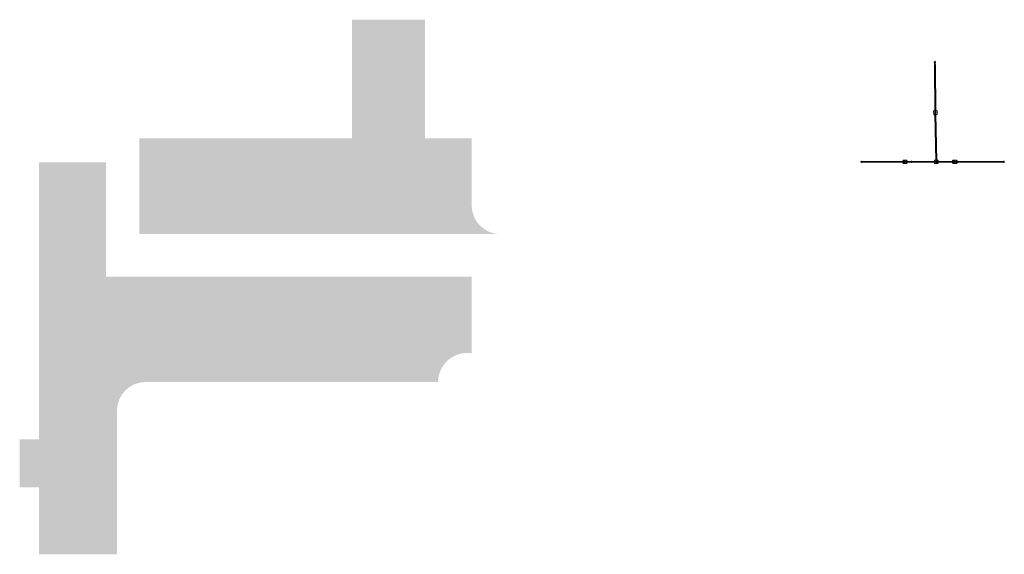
# Model space of a CAD drawing. Header units: inches. Extents: x 1156 to 71303, y -52654 to 51.
# Tile 65 of 151: x 50893 to 56036, y -44779 to -41986. Entities that reach past the tile are written whole.
import ezdxf

# ---------------------------------------------------------------- set-up
doc = ezdxf.new("R2010")
doc.units = ezdxf.units.IN
doc.header["$MEASUREMENT"] = 0
doc.layers.get('0').update_dxf_attribs({"lineweight": 0})
doc.layers.add('--ogr.-panele', color=252, linetype='Continuous', lineweight=0)
doc.layers.add('p--szraf-podjazd', color=251, linetype='Continuous', lineweight=0)

# ---------------------------------------------------------------- blocks, each defined once
blk = doc.blocks.new('panel vega- omega')
at = {"ltscale": 25.4}
for p, q in [((-2.2, 3.9), (-6.2, 3.9)), ((-6.2, 2.5), (-2.2, 2.5)), ((-5.3, 3.7), (-2.9, 3.7)), ((-2.9, 2.7), (-5.3, 2.7)), ((-4.6, 3.9), (-4.9, 3.9)), ((-4.9, 2.7), (-4.8, 2.7)), ((-4.9, 2.5), (-4.6, 2.5)), ((-4.8, 2.5), (-4.8, 2)), ((-2.9, 3.2), (-4.5, 3.2)), ((-4.4, 2.7), (-2, 2.7)), ((-2, 3.7), (-2.9, 3.7)), ((-2.8, 2), (-2.8, 2.5)), ((-2.2, 6.4), (2.2, 6.4)), ((-2.2, 3.9), (-2.2, 6.4)), ((2.2, 6.4), (-2.2, 6.4)), ((-2.2, 0), (-2.2, 2.5)), ((2.2, 0), (-2.2, 0)), ((-2.2, 0), (2.2, 0)), ((-2, 0.2), (2, 0.2)), ((2, 0.2), (-2, 0.2)), ((2, 3.7), (2.9, 3.7)), ((4.4, 2.7), (2, 2.7)), ((2.2, 3.9), (2.2, 6.4)), ((2.2, 3.9), (2.2, 6.4)), ((2.2, 3.9), (6.2, 3.9)), ((2.2, 0), (2.2, 2.5)), ((2.2, 0), (2.2, 2.5)), ((6.2, 2.5), (2.2, 2.5)), ((2.8, 2), (2.8, 2.5)), ((5.3, 3.7), (2.9, 3.7)), ((2.9, 3.2), (4.5, 3.2)), ((2.9, 2.7), (5.3, 2.7)), ((4.6, 3.9), (4.9, 3.9)), ((4.9, 2.5), (4.6, 2.5)), ((4.9, 2.7), (4.8, 2.7)), ((4.8, 2.5), (4.8, 2)), ((257.4, 3.9), (253.4, 3.9)), ((253.4, 2.5), (257.4, 2.5)), ((254.3, 3.7), (256.7, 3.7)), ((256.7, 2.7), (254.3, 2.7)), ((255, 3.9), (254.7, 3.9)), ((254.7, 2.7), (254.8, 2.7)), ((254.7, 2.5), (255, 2.5)), ((254.8, 2.5), (254.8, 2)), ((256.7, 3.2), (255.1, 3.2)), ((255.2, 2.7), (257.6, 2.7)), ((257.6, 3.7), (256.7, 3.7)), ((256.8, 2), (256.8, 2.5)), ((257.4, 6.4), (261.8, 6.4)), ((257.4, 3.9), (257.4, 6.4)), ((261.8, 6.4), (257.4, 6.4)), ((257.4, 0), (257.4, 2.5)), ((261.8, 0), (257.4, 0)), ((257.4, 0), (261.8, 0)), ((261.8, 0), (261.8, 6.4)), ((261.8, 0), (261.8, 6.4))]:
    blk.add_line(p, q, dxfattribs=at)
for p, q in [((-6.2, 3.9), (-6.2, 2.5)), ((-5.3, 3.7), (-5.3, 2.7)), ((-4.8, 2), (-2.8, 2)), ((-4.6, 3.9), (-4.6, 5.1)), ((-4.6, 5.1), (-3.1, 5.1)), ((-3.1, 5.1), (-3.1, 3.9)), ((-2.9, 3.7), (-2.9, 2.7)), ((-2, 0.2), (-2, 6.2)), ((-2, 6.2), (2, 6.2)), ((-2, 0.2), (2, 0.2)), ((2, 6.2), (2, 0.2)), ((4.8, 2), (2.8, 2)), ((2.9, 3.7), (2.9, 2.7)), ((4.6, 5.1), (3.1, 5.1)), ((3.1, 5.1), (3.1, 3.9)), ((4.6, 3.9), (4.6, 5.1)), ((5.3, 3.7), (5.3, 2.7)), ((6.2, 3.9), (6.2, 2.5)), ((253.4, 3.9), (253.4, 2.5)), ((254.3, 3.7), (254.3, 2.7)), ((254.8, 2), (256.8, 2)), ((255, 3.9), (255, 5.1)), ((255, 5.1), (256.5, 5.1)), ((256.5, 5.1), (256.5, 3.9)), ((256.7, 3.7), (256.7, 2.7)), ((257.6, 0.2), (257.6, 6.2)), ((257.6, 6.2), (261.6, 6.2)), ((261.6, 6.2), (257.6, 6.2)), ((257.6, 0.2), (261.6, 0.2)), ((261.6, 0.2), (257.6, 0.2)), ((261.6, 6.2), (261.6, 0.2)), ((261.6, 0.2), (261.6, 6.2))]:
    blk.add_line(p, q)
for points in [[(255, 4.3), (4.6, 4.3)], [(4.8, 2.1), (254.8, 2.1)], [(6.2, 3.5), (254.3, 3.5)], [(254.3, 2.9), (6.2, 2.9)], [(254.8, 3.5), (254.8, 3.5)], [(254.8, 2.9), (254.8, 2.9)]]:
    blk.add_lwpolyline(points)
for centre in [(-4.8, 3.2), (4.8, 3.2), (9.8, 3.2), (14.8, 3.2), (19.8, 3.2), (24.8, 3.2), (29.8, 3.2), (34.8, 3.2), (39.8, 3.2), (44.8, 3.2), (49.8, 3.2), (54.8, 3.2), (59.8, 3.2), (64.8, 3.2), (69.8, 3.2), (74.8, 3.2), (79.8, 3.2), (84.8, 3.2), (89.8, 3.2), (94.8, 3.2), (99.8, 3.2), (104.8, 3.2), (109.8, 3.2), (114.8, 3.2), (119.8, 3.2), (124.8, 3.2), (129.8, 3.2), (134.8, 3.2), (139.8, 3.2), (144.8, 3.2), (149.8, 3.2), (154.8, 3.2), (159.8, 3.2), (164.8, 3.2), (169.8, 3.2), (174.8, 3.2), (179.8, 3.2), (184.8, 3.2), (189.8, 3.2), (194.8, 3.2), (199.8, 3.2), (204.8, 3.2), (209.8, 3.2), (214.8, 3.2), (219.8, 3.2), (224.8, 3.2), (229.8, 3.2), (234.8, 3.2), (239.8, 3.2), (244.8, 3.2), (249.8, 3.2), (254.8, 3.2)]:
    blk.add_circle(centre, 0.3)
blk = doc.blocks.new('łącznik betonowy')
for p, q in [((3, 12), (0, 9)), ((0, 9), (0, 6)), ((6, 6), (0, 6)), ((0, 0), (6, 0)), ((0, 0), (0, -3)), ((21, 12), (3, 12)), ((6, 6), (6, 0)), ((24, 6), (12, 6)), ((12, 6), (12, 0)), ((12, 0), (24, 0)), ((21, 12), (24, 9)), ((24, 6), (24, 9)), ((24, -3), (24, 0)), ((3, -6), (0, -3)), ((3, -6), (21, -6)), ((21, -6), (24, -3))]:
    blk.add_line(p, q)

msp = doc.modelspace()

# ---------------------------------------------------------------- hatches: boundary and pattern name
at = {"layer": 'p--szraf-podjazd'}
h = msp.add_hatch(dxfattribs=at)
h.set_pattern_fill('FINETTA', color=256, scale=5)
h.set_pattern_definition([(0, (-8687.421, -2739.579), (15, 15), [10, -20]), (0, (-8672.421, -2734.579), (15, 15), [10, -20]), (90, (-8682.421, -2739.579), (-15, 15), [20, -10]), (45, (-8677.42, -2739.579), (-15, 15), [7.071068, -14.1421356]), (135, (-8687.42, -2739.579), (-15, -15), [7.071068, -14.1421356])])
edge = h.paths.add_edge_path()
edge.add_line((53009.543, -41986.392), (53009.543, -42606.392))
edge.add_line((53009.543, -42606.392), (53253.941, -42606.392))
edge.add_line((53253.941, -42606.392), (53253.941, -42956.392))
edge.add_arc((53403.941, -42956.392), 150, 180, 270)
edge.add_line((53403.941, -43106.392), (51518.941, -43106.392))
edge.add_line((51518.941, -43106.392), (51518.941, -42606.392))
edge.add_line((51518.941, -42606.392), (52628.343, -42606.392))
edge.add_line((52628.343, -42606.392), (52628.343, -41986.392))
edge.add_line((52628.343, -41986.392), (53009.543, -41986.392))
h = msp.add_hatch(dxfattribs=at)
h.set_pattern_fill('TURFSTNE', color=256, scale=5)
h.set_pattern_definition([(0, (-8845.49, -2961.97), (0, 120), [15, -25]), (90, (-8857.99, -2949.47), (-80, 5e-15), [15, -25]), (45, (-8830.492, -2961.97), (-20.010768, 20.010768), [17.6775, -10.6065]), (45, (-8837.992, -2954.47), (-20.010768, 20.010768), [17.6775, -10.6065]), (135, (-8805.492, -2961.97), (20.010768, 20.010768), [17.6775, -10.6065]), (135, (-8837.992, -2954.47), (20.010768, 20.010768), [17.6775, -10.6065])])
edge = h.paths.add_edge_path()
edge.add_line((53253.37, -43328.783), (53253.37, -43728.783))
edge.add_arc((53231.139, -43879.929), 152.773, 81.632703, 179.569886)
edge.add_line((53078.37, -43878.783), (51551.37, -43878.783))
edge.add_arc((51551.37, -44028.783), 150, 90, 180)
edge.add_line((51401.37, -44028.783), (51401.37, -44778.783))
edge.add_line((51401.37, -44778.783), (50993.37, -44778.783))
edge.add_line((50993.37, -44778.783), (50993.37, -44428.783))
edge.add_line((50993.37, -44428.783), (50893.37, -44428.783))
edge.add_line((50893.37, -44428.783), (50893.37, -44178.783))
edge.add_line((50893.37, -44178.783), (50993.37, -44178.783))
edge.add_line((50993.37, -44178.783), (50993.37, -42731.295))
edge.add_line((50993.37, -42731.295), (51343.37, -42731.295))
edge.add_line((51343.37, -42731.295), (51343.37, -43328.783))
edge.add_line((51343.37, -43328.783), (53253.37, -43328.783))
edge.add_line((53253.37, -43328.783), (53253.37, -43328.783))

# ---------------------------------------------------------------- linework, layer by layer
at = {"layer": '--ogr.-panele'}
for points in [[(55673.506, -42472.674), (55671.021, -42219.686), (55676.021, -42219.637), (55678.505, -42472.625)], [(55677.839, -42723.293), (55673.558, -42478.023), (55678.558, -42477.974), (55682.839, -42723.244)], [(55512.642, -42731.289), (55294.089, -42731.283), (55294.089, -42726.283), (55512.642, -42726.289)], [(55772.242, -42731.289), (55508.65, -42731.289), (55508.65, -42726.289), (55772.242, -42726.289)], [(55672.225, -42737.693), (55672.225, -42719.693), (55678.225, -42719.693), (55678.225, -42723.067), (55683.666, -42723.067), (55683.666, -42719.693), (55688.166, -42719.693), (55690.225, -42722.693), (55690.225, -42725.693), (55678.225, -42725.693), (55678.225, -42731.693), (55690.225, -42731.693), (55690.225, -42734.693), (55687.225, -42737.693), (55678.225, -42737.693)], [(55680.093, -42731.283), (55791.755, -42731.295), (55791.755, -42726.295), (55680.093, -42726.283)], [(56031.842, -42731.295), (55768.25, -42731.295), (55768.25, -42726.295), (56031.842, -42726.295)]]:
    msp.add_lwpolyline(points, close=True, dxfattribs=at)

# ---------------------------------------------------------------- block references
at = {"layer": '--ogr.-panele', "linetype": 'Continuous', "lineweight": 0, "rotation": 270.562733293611}
msp.add_blockref('panel vega- omega', (55670.225, -42209.974), dxfattribs=at)
at = {"layer": '--ogr.-panele'}
for name, p, rotation in [('łącznik betonowy', (55679.117, -42483.969), 90.56273329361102), ('panel vega- omega', (55672.476, -42469.275), 270.974991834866), ('łącznik betonowy', (55529.525, -42725.818), 180), ('łącznik betonowy', (55789.124, -42725.823), 180)]:
    msp.add_blockref(name, p, dxfattribs=dict(at, rotation=rotation))
for p in [(55292.089, -42731.983), (55514.642, -42731.983), (55774.242, -42731.988)]:
    msp.add_blockref('panel vega- omega', p, dxfattribs=at)

doc.saveas('drawing.dxf')
